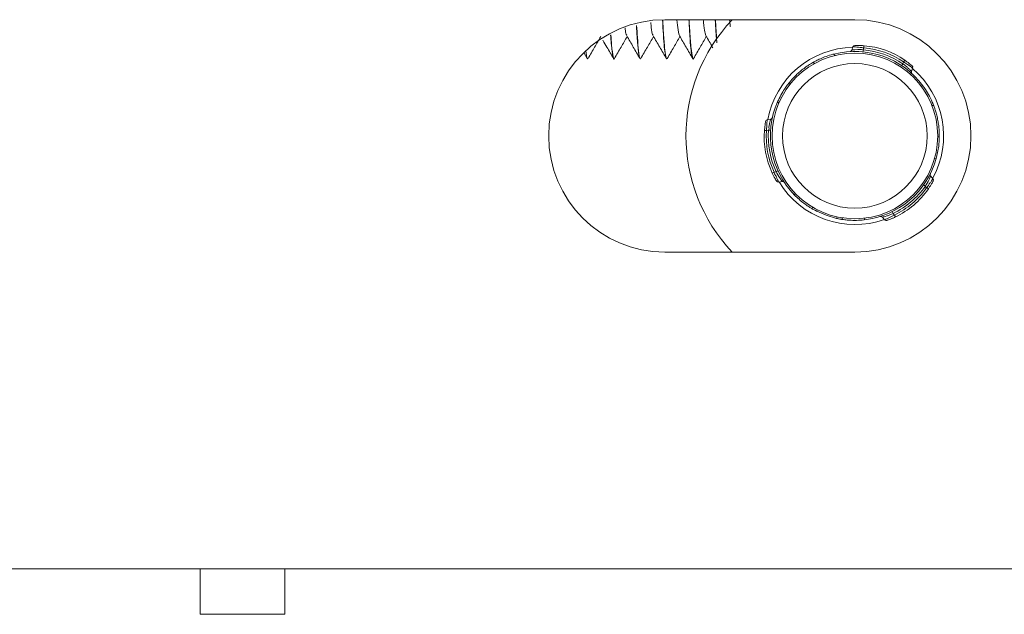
# Model space of a CAD drawing. Header units: millimetres. Extents: x -480 to 1549, y -2911 to -293.
# Tile 46 of 106: x 1456 to 1502, y -2256 to -2228. Entities that reach past the tile are written whole.
import ezdxf

# ---------------------------------------------------------------- set-up
doc = ezdxf.new("R2010")
doc.units = ezdxf.units.MM

msp = doc.modelspace()

# ---------------------------------------------------------------- linework, layer by layer
at = {"color": 7, "linetype": 'Continuous', "lineweight": 15}
for p, q in [((1495.349, -2227.541), (1486.349, -2227.541)), ((1495.26, -2228.824), (1495.205, -2228.978)), ((1495.743, -2228.96), (1495.774, -2228.872)), ((1482.523, -2229.128), (1482.669, -2229.38)), ((1482.684, -2229.392), (1482.695, -2229.392)), ((1483.935, -2229.392), (1483.944, -2229.392)), ((1485.184, -2229.392), (1485.194, -2229.392)), ((1486.434, -2229.392), (1486.444, -2229.392)), ((1487.684, -2229.392), (1487.694, -2229.392)), ((1493.375, -2229.562), (1493.426, -2229.621)), ((1497.626, -2229.632), (1497.658, -2229.544)), ((1498.031, -2229.986), (1498.086, -2229.832)), ((1492.232, -2230.533), (1492.283, -2230.593)), ((1499.079, -2231.596), (1499.002, -2231.61)), ((1491.362, -2232.246), (1491.201, -2232.275)), ((1491.257, -2232.773), (1491.166, -2232.79)), ((1499.349, -2233.071), (1499.272, -2233.085)), ((1491.526, -2234.757), (1491.435, -2234.8)), ((1491.618, -2234.74), (1491.526, -2234.757)), ((1499.045, -2235.073), (1498.939, -2234.948)), ((1491.741, -2235.226), (1491.902, -2235.196)), ((1498.686, -2235.422), (1498.747, -2235.494)), ((1493.322, -2236.49), (1493.349, -2236.416)), ((1493.545, -2236.611), (1493.57, -2236.538)), ((1494.512, -2236.874), (1494.486, -2236.947)), ((1494.735, -2236.994), (1494.761, -2236.92)), ((1496.653, -2236.891), (1496.759, -2237.016)), ((1497.118, -2236.628), (1497.162, -2236.718)), ((1497.162, -2236.718), (1497.223, -2236.789)), ((1486.349, -2238.541), (1495.349, -2238.541)), ((1358.349, -2253.541), (1508.349, -2253.541)), ((1464.349, -2253.541), (1464.349, -2255.691)), ((1468.349, -2253.541), (1468.349, -2255.691)), ((1468.349, -2255.691), (1464.349, -2255.691))]:
    msp.add_line(p, q, dxfattribs=at)
at = {"color": 8, "linetype": 'Continuous', "lineweight": 15}
for p, q in [((1494.352, -2229.167), (1494.407, -2229.232)), ((1498.572, -2230.672), (1498.488, -2230.687)), ((1491.686, -2231.434), (1491.741, -2231.499)), ((1499.202, -2234.115), (1499.118, -2234.13)), ((1492.492, -2235.841), (1492.521, -2235.76)), ((1495.789, -2237.017), (1495.817, -2236.936))]:
    msp.add_line(p, q, dxfattribs=at)
at = {"color": 8, "linetype": 'Continuous', "lineweight": 15, "flags": 128}
for points in [[(1495.211, -2228.981), (1495.208, -2228.981), (1495.254, -2228.975), (1495.348, -2228.966), (1495.487, -2228.958), (1495.661, -2228.957), (1495.742, -2228.96), (1495.743, -2228.96), (1495.743, -2228.96)], [(1498.08, -2229.83), (1498.08, -2229.83), (1498.04, -2229.801), (1497.963, -2229.745), (1497.849, -2229.667), (1497.707, -2229.574), (1497.658, -2229.544), (1497.658, -2229.544), (1497.658, -2229.544)], [(1491.202, -2232.281), (1491.202, -2232.281), (1491.197, -2232.33), (1491.187, -2232.425), (1491.176, -2232.563), (1491.167, -2232.732), (1491.166, -2232.79), (1491.166, -2232.79), (1491.166, -2232.79)], [(1491.901, -2235.19), (1491.903, -2235.193), (1491.875, -2235.156), (1491.82, -2235.079), (1491.744, -2234.962), (1491.656, -2234.813), (1491.618, -2234.74), (1491.618, -2234.74), (1491.618, -2234.74)], [(1498.934, -2234.952), (1498.935, -2234.949), (1498.917, -2234.992), (1498.878, -2235.077), (1498.815, -2235.202), (1498.73, -2235.353), (1498.686, -2235.422), (1498.686, -2235.422), (1498.686, -2235.422)], [(1496.764, -2237.012), (1496.764, -2237.012), (1496.809, -2236.992), (1496.896, -2236.953), (1497.021, -2236.893), (1497.171, -2236.817), (1497.223, -2236.789), (1497.223, -2236.789), (1497.223, -2236.789)]]:
    msp.add_lwpolyline(points, dxfattribs=at)
at = {"color": 7, "linetype": 'Continuous', "lineweight": 15, "flags": 128}
for points in [[(1495.774, -2228.872), (1495.776, -2228.852), (1495.777, -2228.834), (1495.779, -2228.816), (1495.78, -2228.801), (1495.781, -2228.789), (1495.782, -2228.78), (1495.782, -2228.774), (1495.782, -2228.772)], [(1497.571, -2229.715), (1497.572, -2229.713), (1497.575, -2229.708), (1497.58, -2229.701), (1497.587, -2229.69), (1497.595, -2229.678), (1497.605, -2229.663), (1497.615, -2229.648), (1497.626, -2229.632)], [(1491.357, -2232.779), (1491.355, -2232.779), (1491.35, -2232.779), (1491.34, -2232.778), (1491.328, -2232.778), (1491.313, -2232.777), (1491.296, -2232.775), (1491.277, -2232.774), (1491.257, -2232.773)], [(1491.166, -2232.79), (1491.146, -2232.788), (1491.127, -2232.787), (1491.11, -2232.785), (1491.095, -2232.784), (1491.083, -2232.783), (1491.073, -2232.783), (1491.068, -2232.782), (1491.066, -2232.782)], [(1498.605, -2235.364), (1498.606, -2235.365), (1498.611, -2235.369), (1498.618, -2235.374), (1498.629, -2235.381), (1498.641, -2235.39), (1498.655, -2235.4), (1498.67, -2235.411), (1498.686, -2235.422)], [(1494.486, -2236.947), (1493.987, -2236.802), (1493.545, -2236.611)]]:
    msp.add_lwpolyline(points, dxfattribs=at)
at = {"color": 7, "linetype": 'Continuous', "lineweight": 15}
for radius in [3.923, 3.423]:
    msp.add_circle((1495.349, -2233.041), radius, dxfattribs=at)
for centre, radius, start, end in [((1486.349, -2233.041), 5.5, 90, 270), ((1495.349, -2233.041), 8, 136.5675, 223.4325), ((1495.349, -2233.041), 5.5, 270, 90), ((1495.349, -2233.041), 4.2, 91.2949, 169.4469), ((1495.349, -2233.041), 4, 36.3154, 104.4264), ((1495.354, -2228.859), 0.1, 91.3287, 159.7007), ((1519.697, -2231.319), 24.07, 174.3743, 174.6123), ((1495.349, -2233.041), 4.1, 56.2539, 84.4879), ((1495.449, -2232.758), 3.9, 55.5137, 85.2281), ((1495.449, -2232.758), 4, 55.5137, 85.2281), ((1449.681, -2196.524), 58.242, 325.46273, 325.56111), ((1497.991, -2229.8), 0.1, 342.2612, 49.4131), ((1495.349, -2233.041), 4.2, 331.2949, 49.4469), ((1495.349, -2233.041), 4, 156.3154, 224.4264), ((1491.221, -2232.373), 0.1, 102.2612, 169.413), ((1491.347, -2232.146), 0.1, 279.2447, 347.3573), ((1495.349, -2233.041), 4.1, 176.2539, 204.4879), ((1495.054, -2233.095), 4, 175.5137, 205.2281), ((1495.054, -2233.095), 3.9, 175.5137, 205.2281), ((1495.349, -2233.041), 4, 276.3154, 344.4264), ((1517.458, -2291.363), 62.241, 114.43784, 114.52991), ((1499.013, -2234.88), 0.1, 153.3793, 221.9799), ((1498.967, -2235.136), 0.1, 331.3287, 39.7007), ((1491.725, -2235.127), 0.1, 211.3287, 279.7007), ((1495.349, -2233.041), 4.2, 211.2949, 289.4469), ((1495.349, -2233.041), 4.1, 296.2539, 324.4879), ((1495.543, -2233.269), 3.9, 295.5137, 325.2281), ((1495.543, -2233.269), 4, 295.5137, 325.2281), ((1514.77, -2212.506), 28.021, 235.1219, 235.3264), ((1442.746, -2262.857), 60.393, 25.4772, 25.57208), ((1496.834, -2236.949), 0.1, 222.2612, 289.413)]:
    msp.add_arc(centre, radius, start, end, dxfattribs=at)
for points, knots in [([(1486.239, -2227.563), (1486.249, -2227.737), (1486.289, -2228.45), (1486.348, -2229.166), (1486.398, -2229.253), (1486.418, -2229.289)], [0, 0, 0, 0, 0.162289, 0.665737, 1, 1, 1, 1]), ([(1486.444, -2229.382), (1486.443, -2229.385), (1486.423, -2229.436), (1486.384, -2229.238), (1486.324, -2228.748), (1486.282, -2228.163), (1486.255, -2227.684), (1486.248, -2227.561)], [0, 0, 0, 0, 0.021654, 0.318735, 0.589708, 0.895391, 1, 1, 1, 1]), ([(1486.916, -2227.541), (1486.935, -2227.712), (1486.974, -2228.064), (1487.019, -2228.293), (1487.041, -2228.287), (1487.043, -2228.286)], [0, 0, 0, 0, 0.456756, 0.937605, 1, 1, 1, 1]), ([(1487.488, -2227.541), (1487.503, -2227.805), (1487.548, -2228.592), (1487.61, -2229.259), (1487.654, -2229.273), (1487.668, -2229.278)], [0, 0, 0, 0, 0.254303, 0.758583, 1, 1, 1, 1]), ([(1487.712, -2229.365), (1487.711, -2229.37), (1487.693, -2229.466), (1487.654, -2229.328), (1487.603, -2229.02), (1487.565, -2228.587), (1487.535, -2228.197), (1487.512, -2227.812), (1487.496, -2227.541)], [0, 0, 0, 0, 0.013997, 0.252369, 0.577058, 0.683201, 0.777206, 1, 1, 1, 1]), ([(1488.167, -2227.541), (1488.171, -2227.587), (1488.195, -2227.855), (1488.239, -2228.152), (1488.277, -2228.246), (1488.294, -2228.289)], [0, 0, 0, 0, 0.0991329, 0.5787291, 1, 1, 1, 1]), ([(1488.738, -2227.541), (1488.758, -2227.925), (1488.783, -2228.395), (1488.809, -2228.597), (1488.813, -2228.634)], [0, 0, 0, 0, 0.816687, 1, 1, 1, 1]), ([(1488.819, -2228.628), (1488.819, -2228.627), (1488.797, -2228.446), (1488.776, -2228.066), (1488.751, -2227.628), (1488.746, -2227.541)], [0, 0, 0, 0, 0.003644, 0.801895, 1, 1, 1, 1]), ([(1489.418, -2227.541), (1489.427, -2227.647), (1489.439, -2227.783), (1489.451, -2227.853), (1489.454, -2227.869)], [0, 0, 0, 0, 0.775848, 1, 1, 1, 1]), ([(1484.463, -2227.924), (1484.476, -2228.021), (1484.504, -2228.223), (1484.53, -2228.257), (1484.544, -2228.275)], [0, 0, 0, 0, 0.479312, 1, 1, 1, 1]), ([(1485.002, -2227.814), (1485.002, -2227.816), (1485.027, -2228.214), (1485.066, -2228.77), (1485.126, -2229.306), (1485.158, -2229.319), (1485.168, -2229.323)], [0, 0, 0, 0, 0.001955, 0.403608, 0.81397, 1, 1, 1, 1]), ([(1485.194, -2229.364), (1485.187, -2229.369), (1485.158, -2229.392), (1485.108, -2229.067), (1485.055, -2228.503), (1485.025, -2228.006), (1485.013, -2227.812)], [0, 0, 0, 0, 0.124778, 0.490333, 0.80107, 1, 1, 1, 1]), ([(1485.683, -2227.676), (1485.691, -2227.756), (1485.718, -2228.033), (1485.758, -2228.245), (1485.785, -2228.265), (1485.793, -2228.27)], [0, 0, 0, 0, 0.224918, 0.776717, 1, 1, 1, 1]), ([(1482.712, -2229.375), (1482.816, -2229.195), (1483.017, -2228.849), (1483.218, -2228.503), (1483.314, -2228.337)], [0, 0, 0, 0, 0.5196561, 1, 1, 1, 1]), ([(1483.418, -2228.515), (1483.481, -2228.624), (1483.648, -2228.912), (1483.815, -2229.2), (1483.919, -2229.38)], [0, 0, 0, 0, 0.375992, 1, 1, 1, 1]), ([(1483.782, -2228.266), (1483.803, -2228.538), (1483.848, -2229.092), (1483.901, -2229.422), (1483.929, -2229.361), (1483.935, -2229.348)], [0, 0, 0, 0, 0.433719, 0.880742, 1, 1, 1, 1]), ([(1483.963, -2229.348), (1483.958, -2229.364), (1483.937, -2229.448), (1483.894, -2229.291), (1483.838, -2228.915), (1483.804, -2228.424), (1483.793, -2228.258)], [0, 0, 0, 0, 0.074226, 0.384818, 0.79197, 1, 1, 1, 1]), ([(1483.962, -2229.375), (1484.066, -2229.195), (1484.267, -2228.849), (1484.468, -2228.503), (1484.564, -2228.337)], [0, 0, 0, 0, 0.519669, 1, 1, 1, 1]), ([(1484.544, -2228.301), (1484.648, -2228.481), (1484.857, -2228.84), (1485.065, -2229.2), (1485.169, -2229.38)], [0, 0, 0, 0, 0.499763, 1, 1, 1, 1]), ([(1485.212, -2229.375), (1485.316, -2229.195), (1485.517, -2228.849), (1485.718, -2228.503), (1485.814, -2228.337)], [0, 0, 0, 0, 0.5196561, 1, 1, 1, 1]), ([(1485.793, -2228.301), (1485.898, -2228.481), (1486.107, -2228.84), (1486.315, -2229.2), (1486.419, -2229.38)], [0, 0, 0, 0, 0.499751, 1, 1, 1, 1]), ([(1486.462, -2229.375), (1486.566, -2229.195), (1486.767, -2228.849), (1486.968, -2228.503), (1487.064, -2228.337)], [0, 0, 0, 0, 0.519669, 1, 1, 1, 1]), ([(1487.044, -2228.301), (1487.148, -2228.481), (1487.357, -2228.84), (1487.565, -2229.2), (1487.669, -2229.38)], [0, 0, 0, 0, 0.499763, 1, 1, 1, 1]), ([(1487.712, -2229.375), (1487.816, -2229.195), (1488.017, -2228.849), (1488.218, -2228.503), (1488.314, -2228.337)], [0, 0, 0, 0, 0.5196561, 1, 1, 1, 1]), ([(1488.293, -2228.301), (1488.398, -2228.481), (1488.507, -2228.669), (1488.616, -2228.857), (1488.621, -2228.865)], [0, 0, 0, 0, 0.956424, 1, 1, 1, 1]), ([(1495.204, -2228.979), (1495.203, -2228.982), (1495.201, -2228.993), (1495.189, -2229.01), (1495.172, -2229.027), (1495.155, -2229.037), (1495.141, -2229.043), (1495.13, -2229.046), (1495.125, -2229.047), (1495.123, -2229.047)], [0, 0, 0, 0, 0.074274, 0.324076, 0.534115, 0.710613, 0.852906, 0.958748, 1, 1, 1, 1]), ([(1495.357, -2228.759), (1495.356, -2228.759), (1495.353, -2228.759), (1495.404, -2228.758), (1495.501, -2228.758), (1495.634, -2228.761), (1495.733, -2228.769), (1495.782, -2228.772)], [0, 0, 0, 0, 0.106147, 0.319773, 0.544682, 0.771769, 1, 1, 1, 1]), ([(1482.695, -2229.368), (1482.69, -2229.375), (1482.666, -2229.407), (1482.639, -2229.302), (1482.617, -2229.084), (1482.615, -2229.065)], [0, 0, 0, 0, 0.1799704, 0.9319297, 1, 1, 1, 1]), ([(1493.375, -2229.562), (1493.38, -2229.559), (1493.392, -2229.552), (1493.503, -2229.491), (1493.707, -2229.39), (1493.984, -2229.276), (1494.212, -2229.203), (1494.337, -2229.171), (1494.352, -2229.167)], [0, 0, 0, 0, 0.147073, 0.351347, 0.555285, 0.76003, 0.971359, 1, 1, 1, 1]), ([(1497.714, -2229.461), (1497.728, -2229.47), (1497.781, -2229.507), (1497.869, -2229.572), (1497.961, -2229.645), (1498.024, -2229.696), (1498.056, -2229.724), (1498.053, -2229.721), (1498.052, -2229.72)], [0, 0, 0, 0, 0.074553, 0.299568, 0.51242, 0.71263, 0.906626, 1, 1, 1, 1]), ([(1492.232, -2230.533), (1492.234, -2230.531), (1492.24, -2230.524), (1492.295, -2230.456), (1492.404, -2230.331), (1492.559, -2230.171), (1492.745, -2230), (1492.942, -2229.843), (1493.126, -2229.713), (1493.274, -2229.62), (1493.361, -2229.569), (1493.371, -2229.564), (1493.375, -2229.562)], [0, 0, 0, 0, 0.067536, 0.172851, 0.279383, 0.387328, 0.494687, 0.600407, 0.705959, 0.813029, 0.921034, 1, 1, 1, 1]), ([(1498.051, -2230.091), (1498.049, -2230.088), (1498.043, -2230.082), (1498.032, -2230.065), (1498.023, -2230.038), (1498.023, -2230.009), (1498.029, -2229.993), (1498.032, -2229.987)], [0, 0, 0, 0, 0.084414, 0.233794, 0.541158, 0.82454, 1, 1, 1, 1]), ([(1491.686, -2231.434), (1491.738, -2231.323), (1491.843, -2231.1), (1492.015, -2230.825), (1492.151, -2230.635), (1492.223, -2230.545), (1492.23, -2230.537), (1492.232, -2230.533)], [0, 0, 0, 0, 0.2271002, 0.454905, 0.6672564, 0.8721304, 1, 1, 1, 1]), ([(1498.572, -2230.672), (1498.612, -2230.728), (1498.729, -2230.894), (1498.885, -2231.162), (1499.003, -2231.41), (1499.068, -2231.567), (1499.075, -2231.586), (1499.079, -2231.596)], [0, 0, 0, 0, 0.12883, 0.376934, 0.595705, 0.802065, 1, 1, 1, 1]), ([(1499.079, -2231.596), (1499.08, -2231.599), (1499.083, -2231.607), (1499.114, -2231.688), (1499.168, -2231.846), (1499.229, -2232.06), (1499.283, -2232.306), (1499.322, -2232.555), (1499.342, -2232.78), (1499.349, -2232.955), (1499.349, -2233.056), (1499.349, -2233.067), (1499.349, -2233.071)], [0, 0, 0, 0, 0.067536, 0.172847, 0.279376, 0.387329, 0.494685, 0.600404, 0.705954, 0.813028, 0.921036, 1, 1, 1, 1]), ([(1491.066, -2232.782), (1491.067, -2232.766), (1491.072, -2232.701), (1491.085, -2232.593), (1491.101, -2232.476), (1491.115, -2232.397), (1491.123, -2232.355), (1491.122, -2232.359), (1491.122, -2232.36)], [0, 0, 0, 0, 0.07454, 0.29957, 0.512427, 0.712647, 0.906624, 1, 1, 1, 1]), ([(1499.349, -2233.071), (1499.349, -2233.082), (1499.348, -2233.104), (1499.344, -2233.273), (1499.323, -2233.521), (1499.278, -2233.817), (1499.226, -2234.02), (1499.202, -2234.115)], [0, 0, 0, 0, 0.204182, 0.408369, 0.612323, 0.81813, 1, 1, 1, 1]), ([(1491.637, -2235.174), (1491.637, -2235.175), (1491.639, -2235.178), (1491.612, -2235.134), (1491.563, -2235.05), (1491.5, -2234.933), (1491.457, -2234.844), (1491.435, -2234.8)], [0, 0, 0, 0, 0.106148, 0.319804, 0.544683, 0.771742, 1, 1, 1, 1]), ([(1491.903, -2235.197), (1491.906, -2235.196), (1491.917, -2235.193), (1491.938, -2235.194), (1491.961, -2235.201), (1491.978, -2235.21), (1491.991, -2235.22), (1491.998, -2235.227), (1492.001, -2235.232), (1492.002, -2235.233)], [0, 0, 0, 0, 0.074418, 0.323896, 0.534124, 0.710669, 0.852702, 0.958672, 1, 1, 1, 1]), ([(1499.052, -2235.189), (1499.053, -2235.188), (1499.054, -2235.185), (1499.03, -2235.23), (1498.981, -2235.314), (1498.912, -2235.428), (1498.857, -2235.51), (1498.829, -2235.551)], [0, 0, 0, 0, 0.1061491, 0.3197962, 0.544687, 0.7717384, 1, 1, 1, 1]), ([(1493.322, -2236.49), (1493.313, -2236.484), (1493.294, -2236.473), (1493.15, -2236.385), (1492.945, -2236.242), (1492.712, -2236.056), (1492.562, -2235.909), (1492.492, -2235.841)], [0, 0, 0, 0, 0.204177, 0.408367, 0.612313, 0.818118, 1, 1, 1, 1]), ([(1493.545, -2236.611), (1493.538, -2236.607), (1493.475, -2236.576), (1493.381, -2236.524), (1493.327, -2236.492), (1493.323, -2236.49), (1493.322, -2236.49)], [0, 0, 0, 0, 0.050289, 0.452051, 0.854489, 1, 1, 1, 1]), ([(1494.735, -2236.994), (1494.727, -2236.992), (1494.71, -2236.99), (1494.605, -2236.972), (1494.517, -2236.953), (1494.486, -2236.947)], [0, 0, 0, 0, 0.395909, 0.791695, 1, 1, 1, 1]), ([(1496.553, -2236.856), (1496.556, -2236.855), (1496.564, -2236.853), (1496.584, -2236.853), (1496.612, -2236.859), (1496.638, -2236.873), (1496.648, -2236.886), (1496.652, -2236.892)], [0, 0, 0, 0, 0.084248, 0.233632, 0.540811, 0.824608, 1, 1, 1, 1]), ([(1497.266, -2236.879), (1497.251, -2236.886), (1497.193, -2236.914), (1497.093, -2236.958), (1496.984, -2237.001), (1496.908, -2237.03), (1496.868, -2237.044), (1496.872, -2237.042), (1496.873, -2237.042)], [0, 0, 0, 0, 0.074533, 0.299572, 0.512479, 0.712677, 0.906666, 1, 1, 1, 1]), ([(1495.789, -2237.017), (1495.666, -2237.027), (1495.421, -2237.047), (1495.097, -2237.036), (1494.864, -2237.013), (1494.751, -2236.996), (1494.74, -2236.994), (1494.735, -2236.994)], [0, 0, 0, 0, 0.2271051, 0.4549051, 0.6672594, 0.8721315, 1, 1, 1, 1])]:
    msp.add_open_spline(points, degree=3, knots=knots, dxfattribs=at)
at = {"color": 8, "linetype": 'Continuous', "lineweight": 15}
for points, knots in [([(1495.774, -2228.872), (1495.774, -2228.872), (1495.715, -2228.864), (1495.596, -2228.85), (1495.437, -2228.836), (1495.322, -2228.829), (1495.262, -2228.826), (1495.265, -2228.826), (1495.266, -2228.826)], [0, 0, 0, 0, 0.000076, 0.224537, 0.449222, 0.674511, 0.891634, 1, 1, 1, 1]), ([(1497.626, -2229.632), (1497.626, -2229.632), (1497.673, -2229.661), (1497.76, -2229.737), (1497.884, -2229.842), (1497.975, -2229.932), (1498.026, -2229.985), (1498.025, -2229.984), (1498.025, -2229.984)], [0, 0, 0, 0, 0.000087, 0.202227, 0.427169, 0.654199, 0.871671, 1, 1, 1, 1]), ([(1491.257, -2232.773), (1491.257, -2232.773), (1491.296, -2232.734), (1491.263, -2232.596), (1491.317, -2232.447), (1491.342, -2232.32), (1491.364, -2232.25), (1491.364, -2232.251), (1491.363, -2232.251)], [0, 0, 0, 0, 0.0001039, 0.2022519, 0.4271898, 0.6542079, 0.8716735, 1, 1, 1, 1]), ([(1491.526, -2234.757), (1491.526, -2234.757), (1491.526, -2234.817), (1491.606, -2234.92), (1491.66, -2235.067), (1491.715, -2235.17), (1491.742, -2235.224), (1491.74, -2235.221), (1491.74, -2235.22)], [0, 0, 0, 0, 0.000066, 0.224563, 0.449205, 0.674533, 0.891634, 1, 1, 1, 1]), ([(1498.747, -2235.494), (1498.747, -2235.494), (1498.794, -2235.458), (1498.849, -2235.345), (1498.947, -2235.222), (1499.01, -2235.123), (1499.042, -2235.073), (1499.041, -2235.076), (1499.04, -2235.077)], [0, 0, 0, 0, 0.0000939, 0.224567, 0.4492233, 0.674531, 0.8916353, 1, 1, 1, 1]), ([(1497.162, -2236.718), (1497.162, -2236.718), (1497.113, -2236.742), (1497.004, -2236.782), (1496.851, -2236.835), (1496.727, -2236.87), (1496.657, -2236.887), (1496.657, -2236.887), (1496.658, -2236.887)], [0, 0, 0, 0, 0.000082, 0.20224, 0.427157, 0.654189, 0.871672, 1, 1, 1, 1])]:
    msp.add_open_spline(points, degree=3, knots=knots, dxfattribs=at)

doc.saveas('drawing.dxf')
